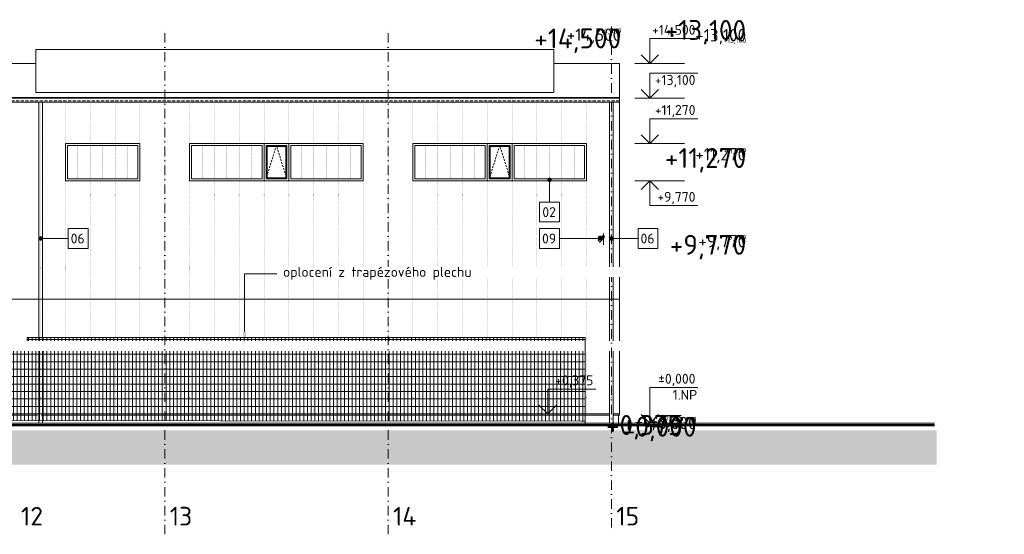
# Model space of a CAD drawing. Header units: millimetres. Extents: x -725694 to 4766210, y -2984614 to 2187451.
# Tile 43 of 256: x 114701 to 154390, y -91550 to -70811. Entities that reach past the tile are written whole.
import ezdxf
from ezdxf import colors
from ezdxf.entities.mleader import LeaderData, LeaderLine
from ezdxf.enums import TextEntityAlignment as Align
from ezdxf.math import Vec2, Vec3

# ---------------------------------------------------------------- set-up
doc = ezdxf.new("R2010")
doc.units = ezdxf.units.MM
for name, pattern in [('CARKOVANA', [5, 3, -2]), ('CENTERX2', [101.6, 63.5, -12.7, 12.7, -12.7]), ('DASHDOT', [25.4, 12.7, -6.35, 0, -6.35]), ('DIVIDE', [31.75, 12.7, -6.35, 0, -6.35, 0, -6.35]), ('DOT', [6.35, 0, -6.35]), ('ČÁRKOVANÁ', [19.05, 12.7, -6.35])]:
    doc.linetypes.add(name, pattern=pattern)
for name, color, linetype in [('0 @ 1', 7, 'Continuous'), ('0 @ 10', 7, 'Continuous'), ('0 @ 100', 7, 'Continuous'), ('0 @ 200', 7, 'Continuous'), ('0 @ 250 (1)', 7, 'Continuous'), ('0 @ 250 (2)', 7, 'Continuous'), ('0 @ 400', 7, 'Continuous')]:
    doc.layers.add(name, color=color, linetype=linetype)
for name, color, linetype, lineweight in [('A99_FVE_řez', 7, 'Continuous', 5), ('A99_N_kce-pohl', 7, 'Continuous', 9), ('A99_N_koty-200-vysk', 7, 'Continuous', 9), ('A99_N_leg-text', 7, 'Continuous', 9), ('A99_N_osy', 7, 'CENTERX2', 9), ('A99_N_sraf', 7, 'Continuous', 0), ('A99_N_sraf @ 200', 7, 'Continuous', 0), ('A99_N_txt-popis-200', 7, 'Continuous', 5), ('A99_N_txt-popis-200 @ 200', 7, 'Continuous', 5), ('A99_N_txt-popis-200 @ 50', 7, 'Continuous', 5), ('A99_N_txt-popis-50 @ 200', 7, 'Continuous', 9), ('A99_S_kce-pohl', 7, 'Continuous', 5), ('A99_S_kce-pohl @ 1', 7, 'Continuous', 5), ('A99_S_kce-pohl @ 100', 7, 'Continuous', 5), ('A99_S_kce-pohl @ 200', 7, 'Continuous', 5), ('A99_S_kce-pohl @ 250', 7, 'Continuous', 5), ('A99_S_kce-pohl @ 50 (2)', 7, 'Continuous', 5), ('A99_S_kce-pohl @ 500', 7, 'Continuous', 5), ('A99_S_txt-popis-200 @ 200', 7, 'Continuous', 9), ('PBS - odstupy', 1, 'DIVIDE', 30)]:
    doc.layers.add(name, color=color, linetype=linetype, lineweight=lineweight)
doc.styles.add('A99_kota', font='isocpeur.ttf', dxfattribs={"height": 2})
doc.styles.add('A99_popis', font='isocpeur.ttf')
doc.styles.add('ad_popis 100', font='isocpeur.ttf', dxfattribs={"height": 200})
doc.styles.add('ISOCPEUR_2', font='isocpeur.ttf', dxfattribs={"height": 2})
doc.styles.get("Standard").update_dxf_attribs({"font": 'isocpeur.ttf', "width": 0.75})
pattern_1 = [(0, (-300000, 5), (0, 300), []), (90, (-300000, 5), (-150, 9e-15), [])]

# ---------------------------------------------------------------- blocks, each defined once
blk = doc.blocks.new('*U113')
at = {"color": 0, "linetype": 'ByBlock', "lineweight": -2}
blk.add_line((-3, 0), (7, 0), dxfattribs=at)
for points in [[(0, 0), (0, 5), (0, 5), (9.7, 5)], [(-1.75, 1.75), (0, 0), (1.75, 1.75)]]:
    blk.add_lwpolyline(points, dxfattribs=at)
at = {"color": 0, "linetype": 'ByBlock', "lineweight": -2, "style": 'A99_kota'}
for tag, p in [('VYSKA', (9.2, 7.75)), ('POPIS', (9.2, 4.5))]:
    blk.add_attdef(tag, text='', height=2, dxfattribs=at).set_placement(p, align=Align.TOP_RIGHT)
blk = doc.blocks.new('*U6458')
at = {"layer": 'A99_N_koty-200-vysk', "lineweight": 5}
ref = blk.add_blockref('*U113', (140102, -72570), dxfattribs=dict(at, xscale=200, yscale=200, zscale=200))
ref.add_attrib('VYSKA', '+14,500', dxfattribs={"layer": '0 @ 200', "color": 0, "linetype": 'ByBlock', "lineweight": -2, "height": 400, "style": 'A99_kota'}).set_placement((141942, -71020), align=Align.TOP_RIGHT)
ref = blk.add_blockref('*U113', (140102, -72570), dxfattribs=dict(at, xscale=200, yscale=200, zscale=200))
ref.add_attrib('VYSKA', '+14,500', dxfattribs={"layer": '0 @ 400', "color": 0, "linetype": 'ByBlock', "lineweight": -2, "height": 800, "style": 'A99_kota'}).set_placement((138942, -71165), align=Align.TOP_RIGHT)
ref = blk.add_blockref('*U113', (140102, -72570), dxfattribs=dict(at, xscale=200, yscale=200, zscale=200))
ref.add_attrib('VYSKA', '+14,500', dxfattribs={"layer": '0 @ 250 (1)', "color": 0, "linetype": 'ByBlock', "lineweight": -2, "height": 500, "style": 'A99_kota'}).set_placement((138942, -71165), align=Align.TOP_RIGHT)
ref = blk.add_blockref('*U113', (140102, -72570), dxfattribs=dict(at, xscale=200, yscale=200, zscale=200))
ref.add_attrib('VYSKA', '+14,500', dxfattribs={"layer": '0 @ 250 (2)', "color": 0, "linetype": 'ByBlock', "lineweight": -2, "height": 500, "style": 'A99_kota'}).set_placement((138942, -71165), align=Align.TOP_RIGHT)
ref = blk.add_blockref('*U113', (140102, -72570), dxfattribs=dict(at, xscale=200, yscale=200, zscale=200))
ref.add_attrib('VYSKA', '+14,500', dxfattribs={"layer": '0 @ 100', "color": 0, "linetype": 'ByBlock', "lineweight": -2, "height": 200, "style": 'A99_kota'}).set_placement((138942, -71165), align=Align.TOP_RIGHT)
ref = blk.add_blockref('*U113', (140102, -72570), dxfattribs=dict(at, xscale=200, yscale=200, zscale=200))
ref.add_attrib('VYSKA', '+14,500', dxfattribs={"layer": '0 @ 10', "color": 0, "linetype": 'ByBlock', "lineweight": -2, "height": 20, "style": 'A99_kota'}).set_placement((138942, -71165), align=Align.TOP_RIGHT)
ref = blk.add_blockref('*U113', (140102, -72570), dxfattribs=dict(at, xscale=200, yscale=200, zscale=200))
ref.add_attrib('VYSKA', '+14,500', dxfattribs={"layer": '0 @ 1', "color": 0, "linetype": 'ByBlock', "lineweight": -2, "height": 2, "style": 'A99_kota'}).set_placement((138942, -71165), align=Align.TOP_RIGHT)
blk = doc.blocks.new('*U126')
at = {"color": 0, "linetype": 'ByBlock', "lineweight": -2}
blk.add_line((-3, 0), (7, 0), dxfattribs=at)
for points in [[(0, 0), (0, 7.2), (0, 7.2), (9.7, 7.2)], [(-1.75, 1.75), (0, 0), (1.75, 1.75)]]:
    blk.add_lwpolyline(points, dxfattribs=at)
at = {"color": 0, "linetype": 'ByBlock', "lineweight": -2, "style": 'A99_kota'}
for tag, p in [('VYSKA', (9.2, 9.95)), ('POPIS', (9.2, 6.7))]:
    blk.add_attdef(tag, text='', height=2, dxfattribs=at).set_placement(p, align=Align.TOP_RIGHT)
blk = doc.blocks.new('*U6459')
at = {"layer": 'A99_N_koty-200-vysk', "lineweight": 5}
ref = blk.add_blockref('*U126', (140102, -87070), dxfattribs=dict(at, xscale=200, yscale=200, zscale=200))
ref.add_attrib('VYSKA', '±0,000', dxfattribs={"layer": '0 @ 200', "color": 0, "linetype": 'ByBlock', "lineweight": -2, "height": 400, "style": 'A99_kota'}).set_placement((141942, -85080), align=Align.TOP_RIGHT)
ref.add_attrib('POPIS_001', '1.NP', (141022, -86130), dxfattribs={"layer": '0', "color": 0, "linetype": 'ByBlock', "lineweight": -2, "height": 400, "style": 'A99_kota'})
ref = blk.add_blockref('*U126', (140102, -87070), dxfattribs=dict(at, xscale=200, yscale=200, zscale=200))
ref.add_attrib('VYSKA', '±0,000', dxfattribs={"layer": '0 @ 400', "color": 0, "linetype": 'ByBlock', "lineweight": -2, "height": 800, "style": 'A99_kota'}).set_placement((141982, -86815), align=Align.TOP_RIGHT)
ref.add_attrib('POPIS_001', '1.NP', (141022, -86130), dxfattribs={"layer": '0', "color": 0, "linetype": 'ByBlock', "lineweight": -2, "height": 400, "style": 'A99_kota'})
ref = blk.add_blockref('*U126', (140102, -87070), dxfattribs=dict(at, xscale=200, yscale=200, zscale=200))
ref.add_attrib('VYSKA', '±0,000', dxfattribs={"layer": '0 @ 100', "color": 0, "linetype": 'ByBlock', "lineweight": -2, "height": 200, "style": 'A99_kota'}).set_placement((141982, -86815), align=Align.TOP_RIGHT)
ref.add_attrib('POPIS_001', '1.NP', (141022, -86130), dxfattribs={"layer": '0', "color": 0, "linetype": 'ByBlock', "lineweight": -2, "height": 400, "style": 'A99_kota'})
ref = blk.add_blockref('*U126', (140102, -87070), dxfattribs=dict(at, xscale=200, yscale=200, zscale=200))
ref.add_attrib('VYSKA', '±0,000', dxfattribs={"layer": '0 @ 1', "color": 0, "linetype": 'ByBlock', "lineweight": -2, "height": 2, "style": 'A99_kota'}).set_placement((141982, -86815), align=Align.TOP_RIGHT)
ref.add_attrib('POPIS_001', '1.NP', (141022, -86130), dxfattribs={"layer": '0', "color": 0, "linetype": 'ByBlock', "lineweight": -2, "height": 400, "style": 'A99_kota'})
ref = blk.add_blockref('*U126', (140102, -87070), dxfattribs=dict(at, xscale=200, yscale=200, zscale=200))
ref.add_attrib('VYSKA', '±0,000', dxfattribs={"layer": '0 @ 10', "color": 0, "linetype": 'ByBlock', "lineweight": -2, "height": 20, "style": 'A99_kota'}).set_placement((141982, -86815), align=Align.TOP_RIGHT)
ref.add_attrib('POPIS_001', '1.NP', (141022, -86130), dxfattribs={"layer": '0', "color": 0, "linetype": 'ByBlock', "lineweight": -2, "height": 400, "style": 'A99_kota'})
ref = blk.add_blockref('*U126', (140102, -87070), dxfattribs=dict(at, xscale=200, yscale=200, zscale=200))
ref.add_attrib('VYSKA', '±0,000', dxfattribs={"layer": '0 @ 250 (1)', "color": 0, "linetype": 'ByBlock', "lineweight": -2, "height": 500, "style": 'A99_kota'}).set_placement((141982, -86815), align=Align.TOP_RIGHT)
ref.add_attrib('POPIS_001', '1.NP', (141022, -86130), dxfattribs={"layer": '0', "color": 0, "linetype": 'ByBlock', "lineweight": -2, "height": 400, "style": 'A99_kota'})
ref = blk.add_blockref('*U126', (140102, -87070), dxfattribs=dict(at, xscale=200, yscale=200, zscale=200))
ref.add_attrib('VYSKA', '±0,000', dxfattribs={"layer": '0 @ 250 (2)', "color": 0, "linetype": 'ByBlock', "lineweight": -2, "height": 500, "style": 'A99_kota'}).set_placement((141982, -86815), align=Align.TOP_RIGHT)
ref.add_attrib('POPIS_001', '1.NP', (141022, -86130), dxfattribs={"layer": '0', "color": 0, "linetype": 'ByBlock', "lineweight": -2, "height": 400, "style": 'A99_kota'})
blk = doc.blocks.new('*U120')
at = {"color": 0, "linetype": 'ByBlock', "lineweight": -2}
blk.add_line((-3, 0), (7, 0), dxfattribs=at)
for points in [[(-1.75, -1.75), (0, 0), (1.75, -1.75)], [(0, 0), (0, -5), (0, -5), (9.7, -5)]]:
    blk.add_lwpolyline(points, dxfattribs=at)
at = {"color": 0, "linetype": 'ByBlock', "lineweight": -2, "style": 'A99_kota'}
for tag, p in [('VYSKA', (9.2, -2.25)), ('POPIS', (9.2, -5.5))]:
    blk.add_attdef(tag, text='', height=2, dxfattribs=at).set_placement(p, align=Align.TOP_RIGHT)
blk = doc.blocks.new('*U6460')
at = {"layer": 'A99_N_koty-200-vysk', "lineweight": 5}
ref = blk.add_blockref('*U120', (140102, -77300), dxfattribs=dict(at, xscale=200, yscale=200, zscale=200))
ref.add_attrib('VYSKA', '+9,770', dxfattribs={"layer": '0 @ 200', "color": 0, "linetype": 'ByBlock', "lineweight": -2, "height": 400, "style": 'A99_kota'}).set_placement((141942, -77750), align=Align.TOP_RIGHT)
ref = blk.add_blockref('*U120', (140102, -77300), dxfattribs=dict(at, xscale=200, yscale=200, zscale=200))
ref.add_attrib('VYSKA', '+9,770', dxfattribs={"layer": '0 @ 100', "color": 0, "linetype": 'ByBlock', "lineweight": -2, "height": 200, "style": 'A99_kota'}).set_placement((143982, -79485), align=Align.TOP_RIGHT)
ref = blk.add_blockref('*U120', (140102, -77300), dxfattribs=dict(at, xscale=200, yscale=200, zscale=200))
ref.add_attrib('VYSKA', '+9,770', dxfattribs={"layer": '0 @ 1', "color": 0, "linetype": 'ByBlock', "lineweight": -2, "height": 2, "style": 'A99_kota'}).set_placement((143982, -79485), align=Align.TOP_RIGHT)
ref = blk.add_blockref('*U120', (140102, -77300), dxfattribs=dict(at, xscale=200, yscale=200, zscale=200))
ref.add_attrib('VYSKA', '+9,770', dxfattribs={"layer": '0 @ 400', "color": 0, "linetype": 'ByBlock', "lineweight": -2, "height": 800, "style": 'A99_kota'}).set_placement((143982, -79485), align=Align.TOP_RIGHT)
ref = blk.add_blockref('*U120', (140102, -77300), dxfattribs=dict(at, xscale=200, yscale=200, zscale=200))
ref.add_attrib('VYSKA', '+9,770', dxfattribs={"layer": '0 @ 10', "color": 0, "linetype": 'ByBlock', "lineweight": -2, "height": 20, "style": 'A99_kota'}).set_placement((143982, -79485), align=Align.TOP_RIGHT)
ref = blk.add_blockref('*U120', (140102, -77300), dxfattribs=dict(at, xscale=200, yscale=200, zscale=200))
ref.add_attrib('VYSKA', '+9,770', dxfattribs={"layer": '0 @ 250 (1)', "color": 0, "linetype": 'ByBlock', "lineweight": -2, "height": 500, "style": 'A99_kota'}).set_placement((143982, -79485), align=Align.TOP_RIGHT)
ref = blk.add_blockref('*U120', (140102, -77300), dxfattribs=dict(at, xscale=200, yscale=200, zscale=200))
ref.add_attrib('VYSKA', '+9,770', dxfattribs={"layer": '0 @ 250 (2)', "color": 0, "linetype": 'ByBlock', "lineweight": -2, "height": 500, "style": 'A99_kota'}).set_placement((143982, -79485), align=Align.TOP_RIGHT)
blk = doc.blocks.new('*U124')
at = {"color": 0, "linetype": 'ByBlock', "lineweight": -2}
blk.add_line((-3, 0), (7, 0), dxfattribs=at)
for points in [[(0, 0), (0, 5), (0, 5), (9.7, 5)], [(-1.75, 1.75), (0, 0), (1.75, 1.75)]]:
    blk.add_lwpolyline(points, dxfattribs=at)
at = {"color": 0, "linetype": 'ByBlock', "lineweight": -2, "style": 'A99_kota'}
for tag, p in [('VYSKA', (9.2, 7.75)), ('POPIS', (9.2, 4.5))]:
    blk.add_attdef(tag, text='', height=2, dxfattribs=at).set_placement(p, align=Align.TOP_RIGHT)
blk = doc.blocks.new('*U6461')
at = {"layer": 'A99_N_koty-200-vysk', "lineweight": 5}
ref = blk.add_blockref('*U124', (140102, -75800), dxfattribs=dict(at, xscale=200, yscale=200, zscale=200))
ref.add_attrib('VYSKA', '+11,270', dxfattribs={"layer": '0 @ 200', "color": 0, "linetype": 'ByBlock', "lineweight": -2, "height": 400, "style": 'A99_kota'}).set_placement((141942, -74250), align=Align.TOP_RIGHT)
ref = blk.add_blockref('*U124', (140102, -75800), dxfattribs=dict(at, xscale=200, yscale=200, zscale=200))
ref.add_attrib('VYSKA', '+11,270', dxfattribs={"layer": '0 @ 100', "color": 0, "linetype": 'ByBlock', "lineweight": -2, "height": 200, "style": 'A99_kota'}).set_placement((143982, -75985), align=Align.TOP_RIGHT)
ref = blk.add_blockref('*U124', (140102, -75800), dxfattribs=dict(at, xscale=200, yscale=200, zscale=200))
ref.add_attrib('VYSKA', '+11,270', dxfattribs={"layer": '0 @ 1', "color": 0, "linetype": 'ByBlock', "lineweight": -2, "height": 2, "style": 'A99_kota'}).set_placement((143982, -75985), align=Align.TOP_RIGHT)
ref = blk.add_blockref('*U124', (140102, -75800), dxfattribs=dict(at, xscale=200, yscale=200, zscale=200))
ref.add_attrib('VYSKA', '+11,270', dxfattribs={"layer": '0 @ 400', "color": 0, "linetype": 'ByBlock', "lineweight": -2, "height": 800, "style": 'A99_kota'}).set_placement((143982, -75985), align=Align.TOP_RIGHT)
ref = blk.add_blockref('*U124', (140102, -75800), dxfattribs=dict(at, xscale=200, yscale=200, zscale=200))
ref.add_attrib('VYSKA', '+11,270', dxfattribs={"layer": '0 @ 10', "color": 0, "linetype": 'ByBlock', "lineweight": -2, "height": 20, "style": 'A99_kota'}).set_placement((143982, -75985), align=Align.TOP_RIGHT)
ref = blk.add_blockref('*U124', (140102, -75800), dxfattribs=dict(at, xscale=200, yscale=200, zscale=200))
ref.add_attrib('VYSKA', '+11,270', dxfattribs={"layer": '0 @ 250 (1)', "color": 0, "linetype": 'ByBlock', "lineweight": -2, "height": 500, "style": 'A99_kota'}).set_placement((143982, -75985), align=Align.TOP_RIGHT)
ref = blk.add_blockref('*U124', (140102, -75800), dxfattribs=dict(at, xscale=200, yscale=200, zscale=200))
ref.add_attrib('VYSKA', '+11,270', dxfattribs={"layer": '0 @ 250 (2)', "color": 0, "linetype": 'ByBlock', "lineweight": -2, "height": 500, "style": 'A99_kota'}).set_placement((143982, -75985), align=Align.TOP_RIGHT)
blk = doc.blocks.new('*U330')
at = {"color": 0, "linetype": 'ByBlock', "lineweight": -2}
blk.add_line((-3, 0), (7, 0), dxfattribs=at)
for points in [[(0, 0), (0, 5), (0, 5), (9.7, 5)], [(-1.75, 1.75), (0, 0), (1.75, 1.75)]]:
    blk.add_lwpolyline(points, dxfattribs=at)
at = {"color": 0, "linetype": 'ByBlock', "lineweight": -2, "style": 'A99_kota'}
blk.add_attdef('POPIS', text='', height=2, rotation=360, dxfattribs=at).set_placement((9.2, 5.5), align=Align.BOTTOM_RIGHT)
blk.add_attdef('VYSKA', text='', height=2, rotation=360, dxfattribs=at).set_placement((9.2, 4.25), align=Align.TOP_RIGHT)
blk = doc.blocks.new('*U6462')
at = {"layer": 'A99_N_koty-200-vysk', "lineweight": 5}
ref = blk.add_blockref('*U330', (140102, -73970), dxfattribs=dict(at, xscale=200, yscale=200, zscale=200))
ref.add_attrib('VYSKA', '+13,100', dxfattribs={"layer": '0 @ 400', "color": 0, "linetype": 'ByBlock', "lineweight": -2, "height": 800, "style": 'A99_kota'}).set_placement((143982, -70825), align=Align.TOP_RIGHT)
ref = blk.add_blockref('*U330', (140102, -73970), dxfattribs=dict(at, xscale=200, yscale=200, zscale=200))
ref.add_attrib('VYSKA', '+13,100', dxfattribs={"layer": '0 @ 250 (1)', "color": 0, "linetype": 'ByBlock', "lineweight": -2, "height": 500, "style": 'A99_kota'}).set_placement((143982, -71185), align=Align.TOP_RIGHT)
ref = blk.add_blockref('*U330', (140102, -73970), dxfattribs=dict(at, xscale=200, yscale=200, zscale=200))
ref.add_attrib('VYSKA', '+13,100', dxfattribs={"layer": '0 @ 250 (2)', "color": 0, "linetype": 'ByBlock', "lineweight": -2, "height": 500, "style": 'A99_kota'}).set_placement((143982, -71185), align=Align.TOP_RIGHT)
ref = blk.add_blockref('*U330', (140102, -73970), dxfattribs=dict(at, xscale=200, yscale=200, zscale=200))
ref.add_attrib('VYSKA', '+13,100', dxfattribs={"layer": '0 @ 100', "color": 0, "linetype": 'ByBlock', "lineweight": -2, "height": 200, "style": 'A99_kota'}).set_placement((143982, -71545), align=Align.TOP_RIGHT)
ref = blk.add_blockref('*U330', (140102, -73970), dxfattribs=dict(at, xscale=200, yscale=200, zscale=200))
ref.add_attrib('VYSKA', '+13,100', dxfattribs={"layer": '0 @ 10', "color": 0, "linetype": 'ByBlock', "lineweight": -2, "height": 20, "style": 'A99_kota'}).set_placement((143982, -71761), align=Align.TOP_RIGHT)
ref = blk.add_blockref('*U330', (140102, -73970), dxfattribs=dict(at, xscale=200, yscale=200, zscale=200))
ref.add_attrib('VYSKA', '+13,100', dxfattribs={"layer": '0 @ 1', "color": 0, "linetype": 'ByBlock', "lineweight": -2, "height": 2, "style": 'A99_kota'}).set_placement((143982, -71782), align=Align.TOP_RIGHT)
ref = blk.add_blockref('*U330', (140102, -73970), dxfattribs=dict(at, xscale=200, yscale=200, zscale=200))
ref.add_attrib('VYSKA', '+13,100', dxfattribs={"layer": '0 @ 200', "color": 0, "linetype": 'ByBlock', "lineweight": -2, "height": 400, "style": 'A99_kota'}).set_placement((141942, -73040), align=Align.TOP_RIGHT)
blk = doc.blocks.new('*U6463')
at = {"layer": 'A99_N_koty-200-vysk', "lineweight": 5}
ref = blk.add_blockref('*U124', (135984, -86695), dxfattribs=dict(at, xscale=200, yscale=200, zscale=200))
ref.add_attrib('VYSKA', '+0,375', dxfattribs={"layer": '0 @ 200', "color": 0, "linetype": 'ByBlock', "lineweight": -2, "height": 400, "style": 'A99_kota'}).set_placement((137824, -85145), align=Align.TOP_RIGHT)
ref = blk.add_blockref('*U124', (135984, -86695), dxfattribs=dict(at, xscale=200, yscale=200, zscale=200))
ref.add_attrib('VYSKA', '+0,375', dxfattribs={"layer": '0 @ 100', "color": 0, "linetype": 'ByBlock', "lineweight": -2, "height": 200, "style": 'A99_kota'}).set_placement((141407, -86745), align=Align.TOP_RIGHT)
ref = blk.add_blockref('*U124', (135984, -86695), dxfattribs=dict(at, xscale=200, yscale=200, zscale=200))
ref.add_attrib('VYSKA', '+0,375', dxfattribs={"layer": '0 @ 1', "color": 0, "linetype": 'ByBlock', "lineweight": -2, "height": 2, "style": 'A99_kota'}).set_placement((141407, -86745), align=Align.TOP_RIGHT)
ref = blk.add_blockref('*U124', (135984, -86695), dxfattribs=dict(at, xscale=200, yscale=200, zscale=200))
ref.add_attrib('VYSKA', '+0,375', dxfattribs={"layer": '0 @ 400', "color": 0, "linetype": 'ByBlock', "lineweight": -2, "height": 800, "style": 'A99_kota'}).set_placement((141407, -86745), align=Align.TOP_RIGHT)
ref = blk.add_blockref('*U124', (135984, -86695), dxfattribs=dict(at, xscale=200, yscale=200, zscale=200))
ref.add_attrib('VYSKA', '+0,375', dxfattribs={"layer": '0 @ 10', "color": 0, "linetype": 'ByBlock', "lineweight": -2, "height": 20, "style": 'A99_kota'}).set_placement((141407, -86745), align=Align.TOP_RIGHT)
ref = blk.add_blockref('*U124', (135984, -86695), dxfattribs=dict(at, xscale=200, yscale=200, zscale=200))
ref.add_attrib('VYSKA', '+0,375', dxfattribs={"layer": '0 @ 250 (1)', "color": 0, "linetype": 'ByBlock', "lineweight": -2, "height": 500, "style": 'A99_kota'}).set_placement((141407, -86745), align=Align.TOP_RIGHT)
ref = blk.add_blockref('*U124', (135984, -86695), dxfattribs=dict(at, xscale=200, yscale=200, zscale=200))
ref.add_attrib('VYSKA', '+0,375', dxfattribs={"layer": '0 @ 250 (2)', "color": 0, "linetype": 'ByBlock', "lineweight": -2, "height": 500, "style": 'A99_kota'}).set_placement((141407, -86745), align=Align.TOP_RIGHT)
blk = doc.blocks.new('*U6473')
at = {"layer": 'A99_S_kce-pohl @ 1', "linetype": 'Continuous', "lineweight": 5, "ltscale": 18, "transparency": 33554559}
h = blk.add_hatch(dxfattribs=at)
h.set_pattern_fill('NET 600/300', color=256, scale=0.5)
h.set_pattern_definition(pattern_1)
h.paths.add_polyline_path([(137490, -83615), (115000, -83615), (115000, -84115), (64000, -84115), (64010, -86920), (137490, -86995)])
at = {"layer": 'A99_S_kce-pohl @ 100', "linetype": 'Continuous', "lineweight": 5, "ltscale": 18, "transparency": 33554559}
h = blk.add_hatch(dxfattribs=at)
h.set_pattern_fill('NET 600/300', color=256, scale=0.5)
h.set_pattern_definition(pattern_1)
h.paths.add_polyline_path([(137490, -83615), (115000, -83615), (115000, -84115), (64000, -84115), (64010, -86920), (137490, -86995)])
at = {"layer": 'A99_S_kce-pohl @ 200', "linetype": 'Continuous', "lineweight": 5, "ltscale": 18, "transparency": 33554559}
h = blk.add_hatch(dxfattribs=at)
h.set_pattern_fill('NET 600/300', color=256, scale=0.5)
h.set_pattern_definition(pattern_1)
h.paths.add_polyline_path([(137490, -83615), (115000, -83615), (115000, -84115), (64000, -84115), (64010, -86920), (137490, -86995)])
at = {"layer": 'A99_S_kce-pohl @ 250', "linetype": 'Continuous', "lineweight": 5, "ltscale": 18, "transparency": 33554559}
h = blk.add_hatch(dxfattribs=at)
h.set_pattern_fill('NET 600/300', color=256, scale=0.5)
h.set_pattern_definition(pattern_1)
h.paths.add_polyline_path([(137490, -83615), (115000, -83615), (115000, -84115), (64000, -84115), (64010, -86920), (137490, -86995)])
at = {"layer": 'A99_S_kce-pohl @ 50 (2)', "linetype": 'Continuous', "lineweight": 5, "ltscale": 18, "transparency": 33554559}
h = blk.add_hatch(dxfattribs=at)
h.set_pattern_fill('NET 600/300', color=256, scale=0.5)
h.set_pattern_definition(pattern_1)
h.paths.add_polyline_path([(137490, -83615), (115000, -83615), (115000, -84115), (64000, -84115), (64010, -86920), (137490, -86995)])
at = {"layer": 'A99_S_kce-pohl @ 500', "linetype": 'Continuous', "lineweight": 5, "ltscale": 18, "transparency": 33554559}
h = blk.add_hatch(dxfattribs=at)
h.set_pattern_fill('NET 600/300', color=256, scale=0.5)
h.set_pattern_definition(pattern_1)
h.paths.add_polyline_path([(137490, -83615), (115000, -83615), (115000, -84115), (64000, -84115), (64010, -86920), (137490, -86995)])
blk = doc.blocks.new('*U5900')
at = {"layer": 'A99_N_txt-popis-200 @ 200', "lineweight": 9}
ml = blk.add_multileader_mtext('Standard', dxfattribs=at)
ml.set_content('\\A1;{\\C256;poloha a dimenze potrubí budou zaměřeny na stavbě}', color=1, style='A99_popis')
ml.set_leader_properties(color=256, linetype='ByLayer', lineweight=-1)
ml.build(insert=Vec2(0, 0))
ml.multileader.update_dxf_attribs({"dogleg_length": 200, "arrow_head_size": 300, "scale": 200})
ctx = ml.context
ctx.base_point, ctx.scale, ctx.char_height, ctx.arrow_head_size, ctx.landing_gap_size, ctx.plane_origin = Vec3(63125, -81070), 200, 400, 300, 1000, Vec3(65927.5, -90250)
notes = []
notes.append((ctx, [(1, (1, 1, 0), (72445, -81070), (-1, 0), 800, [(0, [(72445, -83200)], 0, [])])]))
ctx.mtext.insert, ctx.mtext.width, ctx.mtext.flow_direction = Vec3(64125, -80810), 6653.746, 5
at = {"layer": 'A99_N_txt-popis-200 @ 50', "lineweight": 9}
ml = blk.add_multileader_mtext('Standard', dxfattribs=at)
ml.set_content('\\A1;{\\C256;poloha a dimenze potrubí budou zaměřeny na stavbě}', color=1, style='A99_popis')
ml.set_leader_properties(color=256, linetype='ByLayer', lineweight=-1)
ml.build(insert=Vec2(0, 0))
ml.multileader.update_dxf_attribs({"dogleg_length": 200, "arrow_head_size": 75, "scale": 50})
ctx = ml.context
ctx.base_point, ctx.scale, ctx.char_height, ctx.arrow_head_size, ctx.landing_gap_size, ctx.plane_origin = Vec3(66127.5, -86245), 50, 100, 75, 250, Vec3(65927.5, -90250)
notes.append((ctx, [(0, (1, 1, 0), (65927.5, -86245), (1, 0), 200, [(0, [(65927.5, -88220)], 0, [])])]))
ctx.mtext.insert, ctx.mtext.width, ctx.mtext.flow_direction = Vec3(66377.5, -86180), 6653.746, 5
for ctx, leaders in notes:
    for number, flags, end, landing, length, lines in leaders:
        leader = LeaderData()
        leader.index, (leader.has_last_leader_line, leader.has_dogleg_vector, leader.attachment_direction) = number, flags
        leader.last_leader_point, leader.dogleg_vector, leader.dogleg_length = Vec3(end), Vec3(landing), length
        for number, points, colour, breaks in lines:
            line = LeaderLine()
            line.index, line.vertices, line.color, line.breaks = number, Vec3.list(points), colors.encode_raw_color(colour), breaks
            leader.lines.append(line)
        ctx.leaders.append(leader)
blk = doc.blocks.new('*U6242')
at = {"layer": 'A99_N_txt-popis-200 @ 50', "lineweight": 9}
ml = blk.add_multileader_mtext('Standard', dxfattribs=at)
ml.set_content('\\A1;{\\C256;dilatace}', color=1, style='A99_popis')
ml.set_leader_properties(color=256, linetype='ByLayer', lineweight=-1)
ml.build(insert=Vec2(0, 0))
ml.multileader.update_dxf_attribs({"dogleg_length": 200, "arrow_head_size": 75, "scale": 50})
ctx = ml.context
ctx.base_point, ctx.scale, ctx.char_height, ctx.arrow_head_size, ctx.landing_gap_size, ctx.plane_origin = Vec3(71302.5, -86245), 50, 100, 75, 250, Vec3(71102.5, -90250)
notes = []
notes.append((ctx, [(0, (1, 1, 0), (71102.5, -86245), (1, 0), 200, [(0, [(71102.5, -88220)], 0, [])])]))
ctx.mtext.insert, ctx.mtext.width, ctx.mtext.flow_direction = Vec3(71552.5, -86195), 6653.746, 5
for ctx, leaders in notes:
    for number, flags, end, landing, length, lines in leaders:
        leader = LeaderData()
        leader.index, (leader.has_last_leader_line, leader.has_dogleg_vector, leader.attachment_direction) = number, flags
        leader.last_leader_point, leader.dogleg_vector, leader.dogleg_length = Vec3(end), Vec3(landing), length
        for number, points, colour, breaks in lines:
            line = LeaderLine()
            line.index, line.vertices, line.color, line.breaks = number, Vec3.list(points), colors.encode_raw_color(colour), breaks
            leader.lines.append(line)
        ctx.leaders.append(leader)

msp = doc.modelspace()

# ---------------------------------------------------------------- hatches: boundary and pattern name
at = {"layer": 'A99_N_leg-text', "lineweight": 5}
h = msp.add_hatch(color=256, dxfattribs=at)
h.dxf.hatch_style = 1
edge = h.paths.add_edge_path()
edge.add_arc((136060, -77260), 75, 0, 360)
at = {"layer": 'A99_N_leg-text', "lineweight": 9}
h = msp.add_hatch(color=256, dxfattribs=at)
h.dxf.hatch_style = 1
edge = h.paths.add_edge_path()
edge.add_arc((115550, -79625), 75, 0, 360)
at = {"layer": 'A99_N_leg-text', "lineweight": 5}
h = msp.add_hatch(color=256, dxfattribs=at)
h.dxf.hatch_style = 1
edge = h.paths.add_edge_path()
edge.add_arc((138102.7, -79607.2), 75, 0, 360)
h = msp.add_hatch(color=256, dxfattribs=at)
h.dxf.hatch_style = 1
edge = h.paths.add_edge_path()
edge.add_arc((138565, -79625), 75, 0, 360)
at = {"layer": 'A99_N_sraf @ 200', "linetype": 'Continuous', "lineweight": 0, "transparency": 33554610}
h = msp.add_hatch(color=252, dxfattribs=at)
h.dxf.hatch_style = 1
h.paths.add_polyline_path([(-3467.5, -87355), (-3467.5, -88737.5), (151662.5, -88737.5), (151662.5, -87355)])

# ---------------------------------------------------------------- linework, layer by layer
at = {"layer": 'A99_FVE_řez', "lineweight": 5, "ltscale": 2}
msp.add_lwpolyline([(115350, -72017.5), (136230, -72017.5), (136230, -73745), (115350, -73745)], close=True, dxfattribs=at)
at = {"layer": 'A99_N_kce-pohl', "color": 1, "lineweight": 9}
msp.add_line((138875, -72570), (138875, -86745), dxfattribs=at)
at = {"layer": 'A99_N_kce-pohl', "lineweight": 5, "ltscale": 2}
for p, q in [((115420, -86695), (78355, -86695)), ((138475, -86695), (115570, -86695)), ((138875, -86695), (138625, -86695))]:
    msp.add_line(p, q, dxfattribs=at)
at = {"layer": 'A99_N_kce-pohl', "color": 252, "lineweight": 50}
msp.add_line((151570, -87155), (-3425, -87155), dxfattribs=at)
at = {"layer": 'A99_N_kce-pohl', "color": 1, "lineweight": 9}
for points in [[(102000, -72570), (115350, -72570)], [(136230, -72570), (138875, -72570)], [(138875, -82070), (-650, -82070)], [(138875, -86745), (138845, -86745), (138845, -87155)]]:
    msp.add_lwpolyline(points, dxfattribs=at)
at = {"layer": 'A99_N_kce-pohl', "color": 1, "linetype": 'Continuous', "lineweight": 9}
msp.add_lwpolyline([(138875, -73945), (-650, -73945)], dxfattribs=at)
at = {"layer": 'A99_N_kce-pohl', "color": 1, "linetype": 'Continuous', "lineweight": 5}
for points in [[(138875, -73970), (-650, -73970)], [(138875, -74135), (-650, -74135)]]:
    msp.add_lwpolyline(points, dxfattribs=at)
at = {"layer": 'A99_N_kce-pohl', "color": 1, "linetype": 'ČÁRKOVANÁ', "lineweight": 0, "ltscale": 10}
msp.add_lwpolyline([(138875, -74085), (-650, -74085)], dxfattribs=at)
at = {"layer": 'A99_N_kce-pohl', "color": 1, "lineweight": 5}
for points in [[(115472.5, -74135), (115622.5, -74135), (115622.5, -87070), (115472.5, -87070)], [(138475, -74135), (138625, -74135), (138625, -87070), (138475, -87070)]]:
    msp.add_lwpolyline(points, close=True, dxfattribs=at)
at = {"layer": 'A99_N_kce-pohl', "linetype": 'Continuous', "lineweight": 9, "ltscale": 0.5}
for points in [[(119550, -75800), (116550, -75800), (116550, -77300), (119550, -77300)], [(121550, -75800), (124550, -75800), (124550, -77300), (121550, -77300)], [(124550, -75800), (125550, -75800), (125550, -77300), (124550, -77300)], [(128550, -75800), (125550, -75800), (125550, -77300), (128550, -77300)], [(130550, -75800), (133550, -75800), (133550, -77300), (130550, -77300)], [(133550, -75800), (134550, -75800), (134550, -77300), (133550, -77300)], [(137550, -75800), (134550, -75800), (134550, -77300), (137550, -77300)], [(119470, -75880), (116630, -75880), (116630, -77220), (119470, -77220)], [(121630, -75880), (124470, -75880), (124470, -77220), (121630, -77220)], [(124630, -75880), (125470, -75880), (125470, -77220), (124630, -77220)], [(128470, -75880), (125630, -75880), (125630, -77220), (128470, -77220)], [(130630, -75880), (133470, -75880), (133470, -77220), (130630, -77220)], [(133630, -75880), (134470, -75880), (134470, -77220), (133630, -77220)], [(137470, -75880), (134630, -75880), (134630, -77220), (137470, -77220)]]:
    msp.add_lwpolyline(points, close=True, dxfattribs=at)
at = {"layer": 'A99_N_kce-pohl', "linetype": 'DOT', "lineweight": 0, "ltscale": 4}
for points in [[(117050, -77220), (117050, -75880)], [(117550, -77220), (117550, -75880)], [(118050, -77220), (118050, -75880)], [(118550, -77220), (118550, -75880)], [(119050, -77220), (119050, -75880)], [(122050, -77220), (122050, -75880)], [(122550, -77220), (122550, -75880)], [(123050, -77220), (123050, -75880)], [(123550, -77220), (123550, -75880)], [(124050, -77220), (124050, -75880)], [(126050, -77220), (126050, -75880)], [(126550, -77220), (126550, -75880)], [(127050, -77220), (127050, -75880)], [(127550, -77220), (127550, -75880)], [(128050, -77220), (128050, -75880)], [(131050, -77220), (131050, -75880)], [(131550, -77220), (131550, -75880)], [(132050, -77220), (132050, -75880)], [(132550, -77220), (132550, -75880)], [(133050, -77220), (133050, -75880)], [(135050, -77220), (135050, -75880)], [(135550, -77220), (135550, -75880)], [(136050, -77220), (136050, -75880)], [(136550, -77220), (136550, -75880)], [(137050, -77220), (137050, -75880)]]:
    msp.add_lwpolyline(points, dxfattribs=at)
at = {"layer": 'A99_N_kce-pohl', "linetype": 'CARKOVANA', "lineweight": 0, "ltscale": 25}
for points in [[(125470, -77220), (125050, -75880), (124630, -77220)], [(134470, -77220), (134050, -75880), (133630, -77220)]]:
    msp.add_lwpolyline(points, dxfattribs=at)
at = {"layer": 'A99_N_kce-pohl', "linetype": 'Continuous', "lineweight": 5, "ltscale": 0.5}
for points in [[(124670, -75920), (125430, -75920), (125430, -77180), (124670, -77180)], [(133670, -75920), (134430, -75920), (134430, -77180), (133670, -77180)]]:
    msp.add_lwpolyline(points, close=True, dxfattribs=at)
at = {"layer": 'A99_N_kce-pohl', "lineweight": 5}
msp.add_lwpolyline([(138192.9, -79517), (138267.1, -79591.2), (138086.8, -79771.6), (138012.6, -79697.3)], close=True, dxfattribs=at)
msp.add_lwpolyline([(138230, -79885), (138230, -79424.1)], dxfattribs=at)
at = {"layer": 'A99_N_kce-pohl', "lineweight": 5, "ltscale": 2}
for points in [[(78355, -86695), (115420, -86695)], [(78355, -86745), (115420, -86745)], [(115570, -86695), (138475, -86695)], [(115570, -86745), (138475, -86745)], [(138625, -86695), (138875, -86695)], [(138625, -86745), (138875, -86745)]]:
    msp.add_lwpolyline(points, dxfattribs=at)
at = {"layer": 'A99_N_kce-pohl', "color": 7, "lineweight": 5, "ltscale": 2}
msp.add_lwpolyline([(151570, -87070), (-550, -87070)], dxfattribs=at)
at = {"layer": 'A99_N_kce-pohl', "lineweight": 5}
msp.add_circle((138230, -79554.1), 45, dxfattribs=at)
at = {"layer": 'A99_N_leg-text', "lineweight": 9}
for points in [[(136060, -78160), (136060, -77260)], [(116656.4, -79625), (115525, -79625)], [(136460, -79625), (138170, -79625)], [(139625, -79625), (138565, -79625)]]:
    msp.add_lwpolyline(points, dxfattribs=at)
for points in [[(135660, -78160), (135660, -78960), (136460, -78960), (136460, -78160)], [(116656.4, -79225), (116656.4, -80025), (117456.4, -80025), (117456.4, -79225)], [(135660, -79225), (135660, -80025), (136460, -80025), (136460, -79225)], [(139625, -79225), (139625, -80025), (140425, -80025), (140425, -79225)]]:
    msp.add_lwpolyline(points, close=True, dxfattribs=at)
at = {"layer": 'A99_N_leg-text', "lineweight": 5}
for centre in [(136060, -77260), (138102.7, -79607.2), (138565, -79625)]:
    msp.add_circle(centre, 75, dxfattribs=at)
at = {"layer": 'A99_N_leg-text', "lineweight": 9}
msp.add_circle((115550, -79625), 75, dxfattribs=at)
at = {"layer": 'A99_N_sraf', "linetype": 'DOT', "lineweight": 5, "ltscale": 7}
for p, q in [((115550, -74135), (115550, -86695)), ((116550, -74135), (116550, -86695)), ((117550, -74135), (117550, -75796.4)), ((118550, -74135), (118550, -75796.4)), ((119550, -74135), (119550, -86695)), ((120550, -74135), (120550, -86695)), ((121550, -74135), (121550, -86695)), ((122550, -74135), (122550, -75796.4)), ((123550, -74135), (123550, -75796.4)), ((124550, -74135), (124550, -75796.4)), ((125550, -74135), (125550, -75796.4)), ((126550, -74135), (126550, -75796.4)), ((127550, -74135), (127550, -75796.4)), ((128550, -74135), (128550, -86695)), ((129550, -74135), (129550, -86695)), ((130550, -74135), (130550, -86695)), ((131550, -74135), (131550, -75796.4)), ((132550, -74135), (132550, -75796.4)), ((133550, -74135), (133550, -86695)), ((134550, -74135), (134550, -86695)), ((135550, -74135), (135550, -75796.4)), ((136550, -74135), (136550, -75796.4)), ((137550, -74135), (137550, -86695)), ((138550, -74135), (138550, -86695)), ((117550, -77296.4), (117550, -86695)), ((118550, -77296.4), (118550, -86695)), ((122550, -77296.4), (122550, -86695)), ((123550, -77296.4), (123550, -86695)), ((124550, -77296.4), (124550, -86695)), ((125550, -77296.4), (125550, -86695)), ((126550, -77296.4), (126550, -86695)), ((127550, -77296.4), (127550, -86695)), ((131550, -77296.4), (131550, -86695)), ((132550, -77296.4), (132550, -86695)), ((135550, -77296.4), (135550, -86695)), ((136550, -77296.4), (136550, -86695))]:
    msp.add_line(p, q, dxfattribs=at)
at = {"layer": 'A99_S_kce-pohl', "linetype": 'Continuous', "lineweight": 20, "ltscale": 18}
for points in [[(137490, -83615), (115000, -83615), (115000, -84120), (64000, -84115)], [(64000, -86920.1), (137490, -86995.1)]]:
    msp.add_lwpolyline(points, dxfattribs=at)

# ---------------------------------------------------------------- block references
at = {"layer": 'A99_N_txt-popis-200', "color": 4, "linetype": 'Continuous', "lineweight": 0}
msp.add_blockref('*U5900', (0, 0), dxfattribs=at)
at = {"layer": 'A99_S_kce-pohl', "color": 4, "linetype": 'Continuous', "lineweight": 0}
msp.add_blockref('*U6473', (0, 0), dxfattribs=at)
at = {"layer": 'PBS - odstupy', "color": 4, "linetype": 'Continuous', "lineweight": 0}
for name in ['*U6458', '*U6462', '*U6461', '*U6460', '*U6463', '*U6459']:
    msp.add_blockref(name, (0, 0), dxfattribs=at)

# ---------------------------------------------------------------- texts
at = {"layer": 'A99_N_leg-text', "lineweight": 9, "char_height": 400, "width": 717.083, "attachment_point": 2, "line_spacing_factor": 1.149209, "style": 'ISOCPEUR_2'}
for s, insert in [('{\\fISOCPEUR|b1|i0|c238|p34;02}', (136042.5, -78365)), ('06', (117038.9, -79430)), ('{\\fISOCPEUR|b1|i0|c238|p34;09}', (136042.5, -79430)), ('{\\fISOCPEUR|b1|i0|c238|p34;06}', (140007.5, -79430))]:
    msp.add_mtext(s, dxfattribs=dict(at, insert=insert))
at = {"layer": 'A99_N_osy', "color": 5, "lineweight": 0, "char_height": 750, "attachment_point": 1, "style": 'ad_popis 100', "bg_fill": 3, "box_fill_scale": 1, "bg_fill_color": 256, "bg_fill_transparency": 0}
for s, insert in [('12', (114752.5, -90445)), ('13', (120752.5, -90445)), ('14', (129752.5, -90445)), ('15', (138752.5, -90445))]:
    msp.add_mtext_dynamic_manual_height_columns(s, width=832.5, gutter_width=1000, heights=[0], dxfattribs=dict(at, insert=insert))

# ---------------------------------------------------------------- next in the draw order: leaders
at = {"layer": 'A99_N_txt-popis-50 @ 200', "lineweight": 9}
ml = msp.add_multileader_mtext('Standard', dxfattribs=at)
ml.set_content('\\A1;{\\C256;vertikalní panely budou v úrovni +5,000 m (horní hrana vrat) horizontálně rozděleny na dvě části. }', color=1, style='A99_popis')
ml.set_leader_properties(color=256, linetype='ByLayer', lineweight=-1)
ml.build(insert=Vec2(0, 0))
ml.multileader.update_dxf_attribs({"dogleg_length": 1, "arrow_head_size": 300, "scale": 200})
ctx = ml.context
ctx.base_point, ctx.scale, ctx.char_height, ctx.arrow_head_size, ctx.landing_gap_size, ctx.plane_origin = Vec3(33355, -84019.6), 200, 400, 300, 250, Vec3(45935, -91306)
notes = []
notes.append((ctx, [(1, (1, 1, 0), (49500, -84019.6), (-1, 0), 585, [(0, [(49505, -82070)], 0, [])])]))
ctx.mtext.insert, ctx.mtext.width, ctx.mtext.flow_direction = Vec3(33605, -83759.6), 15234.519, 5
ctx.mtext.has_bg_fill, ctx.mtext.bg_color, ctx.mtext.bg_scale_factor, ctx.mtext.bg_transparency, ctx.mtext.use_window_bg_color = 1, -1073741824, 1, 0, 1
for ctx, leaders in notes:
    for number, flags, end, landing, length, lines in leaders:
        leader = LeaderData()
        leader.index, (leader.has_last_leader_line, leader.has_dogleg_vector, leader.attachment_direction) = number, flags
        leader.last_leader_point, leader.dogleg_vector, leader.dogleg_length = Vec3(end), Vec3(landing), length
        for number, points, colour, breaks in lines:
            line = LeaderLine()
            line.index, line.vertices, line.color, line.breaks = number, Vec3.list(points), colors.encode_raw_color(colour), breaks
            leader.lines.append(line)
        ctx.leaders.append(leader)

# ---------------------------------------------------------------- next in the draw order: linework, layer by layer
at = {"layer": 'A99_N_osy', "color": 5, "linetype": 'DASHDOT', "lineweight": 9, "ltscale": 30}
for points in [[(120550, -91550), (120550, -71085)], [(129550, -91550), (129550, -71085)], [(138550, -71085), (138550, -91550)]]:
    msp.add_lwpolyline(points, dxfattribs=at)
at = {"layer": 'A99_S_kce-pohl', "linetype": 'Continuous', "lineweight": 20, "ltscale": 18}
msp.add_lwpolyline([(137490, -83615), (137490, -87120)], dxfattribs=at)

# ---------------------------------------------------------------- next in the draw order: block references
at = {"layer": 'A99_N_txt-popis-200', "color": 4, "linetype": 'Continuous', "lineweight": 0}
msp.add_blockref('*U6242', (0, 0), dxfattribs=at)

# ---------------------------------------------------------------- next in the draw order: leaders
at = {"layer": 'A99_S_txt-popis-200 @ 200', "lineweight": 9}
ml = msp.add_multileader_mtext('Standard', dxfattribs=at)
ml.set_content('{\\W1;\\C256;oplocení z trapézového plechu}', color=2)
ml.set_leader_properties(color=256, linetype='ByLayer', lineweight=-1)
ml.build(insert=Vec2(0, 0))
ml.multileader.update_dxf_attribs({"text_left_attachment_type": 2, "text_right_attachment_type": 2, "dogleg_length": 1.25, "arrow_head_size": 500, "scale": 200})
ctx = ml.context
ctx.base_point, ctx.scale, ctx.char_height, ctx.arrow_head_size, ctx.landing_gap_size, ctx.plane_origin = Vec3(125065, -81055), 200, 400, 500, 250, Vec3(118559.7, -79812.1)
ctx.left_attachment, ctx.right_attachment = 2, 2
notes = []
notes.append((ctx, [(1, (1, 1, 0), (124270, -81055), (1, 0), 795, [(0, [(123765, -83877.5), (123765, -81055)], 0, [])])]))
ctx.mtext.insert, ctx.mtext.width, ctx.mtext.flow_direction = Vec3(125315, -80775), 7618.779, 5
ctx.mtext.has_bg_fill, ctx.mtext.bg_color, ctx.mtext.bg_scale_factor, ctx.mtext.bg_transparency, ctx.mtext.use_window_bg_color = 1, -1073741824, 1, 0, 1
for ctx, leaders in notes:
    for number, flags, end, landing, length, lines in leaders:
        leader = LeaderData()
        leader.index, (leader.has_last_leader_line, leader.has_dogleg_vector, leader.attachment_direction) = number, flags
        leader.last_leader_point, leader.dogleg_vector, leader.dogleg_length = Vec3(end), Vec3(landing), length
        for number, points, colour, breaks in lines:
            line = LeaderLine()
            line.index, line.vertices, line.color, line.breaks = number, Vec3.list(points), colors.encode_raw_color(colour), breaks
            leader.lines.append(line)
        ctx.leaders.append(leader)

doc.saveas('drawing.dxf')
